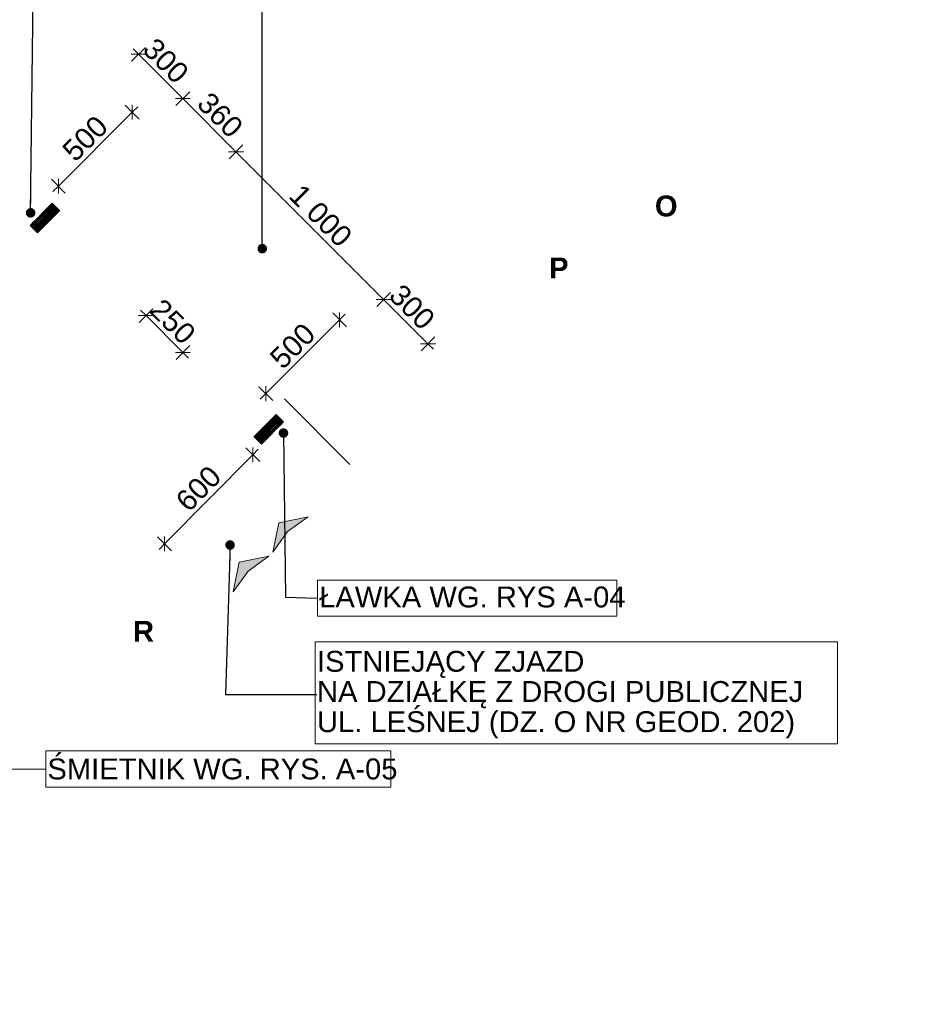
# Model space of a CAD drawing. Header units: millimetres. Extents: x 85983 to 6689246, y 628102 to 1220745.
# Tile 9 of 19: x 2721152 to 2764231, y 776263 to 823402. Entities that reach past the tile are written whole.
import ezdxf
from ezdxf.xclip import XClip

# ---------------------------------------------------------------- set-up
doc = ezdxf.new("R2010")
doc.units = ezdxf.units.MM
doc.header["$MEASUREMENT"] = 0
doc.header["$XCLIPFRAME"] = 0
doc.linetypes.add('Kropki i Kreski', pattern=[670.277762, 352.777767, -176.388884, 0, -141.111112])
for name, color, linetype, lineweight in [('2D - Ogólne_Nr_pióra__21', 7, 'Continuous', 25), ('_MDCP cyfrowa_Nr_pióra__102', 8, 'Continuous', 5), ('Konstrukcja - Belki_Nr_pióra__1', 7, 'Continuous', 13), ('Opisy - Etykiety_Nr_pióra__1', 7, 'Continuous', 13), ('Opisy - Etykiety_Nr_pióra__20', 1, 'Continuous', 13), ('Opisy - Etykiety_Nr_pióra__80', 3, 'Continuous', 13), ('SKMBT_C28023102512110_2_0_Nr_pióra__1', 7, 'Continuous', 13), ('Wymiarowanie - Ogólne_Nr_pióra__1', 7, 'Continuous', 13), ('Wymiarowanie - Ogólne_Nr_pióra__20', 1, 'Continuous', 13)]:
    doc.layers.add(name, color=color, linetype=linetype, lineweight=lineweight)
for name, color, linetype, lineweight, true_color in [('2D - Ogólne_Nr_pióra__82', 7, 'Continuous', 13, 0xaaaaaa), ('Konstrukcja - Belki_Nr_pióra__69', 7, 'Continuous', 13, 0x71cebe), ('Konstrukcja - Belki_Nr_pióra__90', 7, 'Continuous', 13, 0x00bfbf)]:
    doc.layers.add(name, color=color, linetype=linetype, lineweight=lineweight, true_color=true_color)
for name, color, linetype in [('2D - Rysunki i Obrazki', 7, 'Continuous'), ('Konstrukcja - Belki', 7, 'Continuous'), ('Opisy - Etykiety', 7, 'Continuous'), ('Wymiarowanie - Ogólne', 7, 'Continuous')]:
    doc.layers.add(name, color=color, linetype=linetype)
doc.styles.add('STYL_AUTOMATYCZNY_1', font='arial.ttf')
doc.styles.add('STYL_AUTOMATYCZNY_2', font='arial.ttf')
doc.dimstyles.new('STYL_AUTOMATYCZNY__3', dxfattribs={"dimtxt": 0.18, "dimasz": 912, "dimexe": 0.18, "dimexo": 0.0625, "dimgap": 0, "dimtad": 0, "dimtih": 1, "dimtoh": 1, "dimdec": 4, "dimzin": 0, "dimdsep": 46, "dimcen": 0.09, "dimadec": 0, "dimazin": 0, "dimtfac": 1, "dimtdec": 4, "dimtmove": 0, "dimatfit": 3, "dimldrblk": 'ARROWHEAD_11', "dimfxl": 1, "dimtolj": 1, "dimtzin": 0, "dimarcsym": 0})
doc.dimstyles.new('STYL_AUTOMATYCZNY__4', dxfattribs={"dimtxt": 1000, "dimasz": 475, "dimexe": 0.18, "dimexo": 0.0625, "dimgap": 0, "dimtad": 1, "dimdec": 0, "dimlfac": 0.1, "dimzin": 0, "dimdsep": 46, "dimtxsty": 'STYL_AUTOMATYCZNY_1', "dimblk": 'ARROWHEAD_6', "dimblk1": 'ARROWHEAD_6', "dimblk2": 'ARROWHEAD_6', "dimcen": 0.09, "dimse1": 1, "dimse2": 1, "dimclrd": 7, "dimclre": 7, "dimclrt": 1, "dimazin": 0, "dimtfac": 1, "dimtdec": 4, "dimtmove": 2, "dimatfit": 3, "dimfxl": 1, "dimtolj": 1, "dimtzin": 0, "dimarcsym": 0})
doc.dimstyles.new('STYL_AUTOMATYCZNY__5', dxfattribs={"dimtxt": 1000, "dimasz": 475, "dimexe": 0.18, "dimexo": 0.0625, "dimgap": 0, "dimtad": 1, "dimdec": 0, "dimlfac": 0.1, "dimzin": 0, "dimdsep": 46, "dimtxsty": 'STYL_AUTOMATYCZNY_1', "dimblk": 'ARROWHEAD_6', "dimblk1": 'ARROWHEAD_6', "dimblk2": 'ARROWHEAD_6', "dimcen": 0.09, "dimse1": 1, "dimse2": 1, "dimclrd": 7, "dimclre": 7, "dimclrt": 1, "dimazin": 0, "dimtfac": 1, "dimtdec": 4, "dimtmove": 0, "dimatfit": 3, "dimfxl": 1, "dimtolj": 1, "dimtzin": 0, "dimarcsym": 0})
picture_1 = doc.add_image_def('image1.tif', size_in_pixel=(12377, 8750))

# ---------------------------------------------------------------- blocks, each defined once
blk = doc.blocks.new('Rysunek_2_2', base_point=(2516442, 924424))
at = {"layer": 'SKMBT_C28023102512110_2_0_Nr_pióra__1', "color": 7, "lineweight": 13}
image = blk.add_image(picture_1, insert=(2097308, 628102), size_in_units=(838268, 592643), dxfattribs=at)
image.set_boundary_path([(-0.5, -0.5), (12376.5, 8749.5)])
blk = doc.blocks.new('Belka_21_1', base_point=(2721747, 813652))
at = {"layer": 'Konstrukcja - Belki_Nr_pióra__1', "color": 7, "linetype": 'Continuous', "lineweight": 13}
for p, q in [((2721652, 813556), (2721829, 813733)), ((2721829, 813733), (2722182, 813380)), ((2721652, 813556), (2722005, 813203)), ((2722005, 813203), (2722182, 813380))]:
    blk.add_line(p, q, dxfattribs=at)
at = {"layer": 'Konstrukcja - Belki_Nr_pióra__69', "color": 123, "linetype": 'Kropki i Kreski', "lineweight": 13, "true_color": 0x71cebe}
blk.add_line((2721747, 813652), (2722101, 813298), dxfattribs=at)
blk = doc.blocks.new('Belka_22_1', base_point=(2722617, 814522))
at = {"layer": 'Konstrukcja - Belki_Nr_pióra__1', "color": 7, "linetype": 'Continuous', "lineweight": 13}
for p, q in [((2722536, 814440), (2722713, 814617)), ((2722713, 814617), (2723066, 814264)), ((2722536, 814440), (2722889, 814087)), ((2722889, 814087), (2723066, 814264))]:
    blk.add_line(p, q, dxfattribs=at)
at = {"layer": 'Konstrukcja - Belki_Nr_pióra__69', "color": 123, "linetype": 'Kropki i Kreski', "lineweight": 13, "true_color": 0x71cebe}
blk.add_line((2722617, 814522), (2722971, 814168), dxfattribs=at)
blk = doc.blocks.new('Belka_23_1', base_point=(2721683, 813553))
at = {"layer": 'Konstrukcja - Belki', "linetype": 'Continuous', "lineweight": 0, "true_color": 0xffffff}
blk.add_hatch(color=7, dxfattribs=at).paths.add_polyline_path([(2721666, 813570), (2721701, 813535), (2722734, 814568), (2722698, 814603)])
at = {"layer": 'Konstrukcja - Belki_Nr_pióra__90', "color": 132, "linetype": 'Continuous', "lineweight": 13, "true_color": 0x00bfbf}
for p, q in [((2721666, 813570), (2722698, 814603)), ((2721701, 813535), (2722734, 814568))]:
    blk.add_line(p, q, dxfattribs=at)
blk = doc.blocks.new('Belka_24_1', base_point=(2721956, 813280))
at = {"layer": 'Konstrukcja - Belki', "linetype": 'Continuous', "lineweight": 0, "true_color": 0xffffff}
blk.add_hatch(color=7, dxfattribs=at).paths.add_polyline_path([(2721939, 813298), (2721974, 813263), (2723007, 814295), (2722971, 814330)])
at = {"layer": 'Konstrukcja - Belki_Nr_pióra__90', "color": 132, "linetype": 'Continuous', "lineweight": 13, "true_color": 0x00bfbf}
for p, q in [((2721939, 813298), (2722971, 814330)), ((2721974, 813263), (2723007, 814295))]:
    blk.add_line(p, q, dxfattribs=at)
blk = doc.blocks.new('Belka_25_1', base_point=(2722002, 813235))
at = {"layer": 'Konstrukcja - Belki', "linetype": 'Continuous', "lineweight": 0, "true_color": 0xffffff}
blk.add_hatch(color=7, dxfattribs=at).paths.add_polyline_path([(2721984, 813252), (2722020, 813217), (2723052, 814249), (2723017, 814285)])
at = {"layer": 'Konstrukcja - Belki_Nr_pióra__90', "color": 132, "linetype": 'Continuous', "lineweight": 13, "true_color": 0x00bfbf}
for p, q in [((2721984, 813252), (2723017, 814285)), ((2722020, 813217), (2723052, 814249))]:
    blk.add_line(p, q, dxfattribs=at)
blk = doc.blocks.new('Belka_26_1', base_point=(2721911, 813326))
at = {"layer": 'Konstrukcja - Belki', "linetype": 'Continuous', "lineweight": 0, "true_color": 0xffffff}
blk.add_hatch(color=7, dxfattribs=at).paths.add_polyline_path([(2721893, 813343), (2721929, 813308), (2722961, 814340), (2722926, 814376)])
at = {"layer": 'Konstrukcja - Belki_Nr_pióra__90', "color": 132, "linetype": 'Continuous', "lineweight": 13, "true_color": 0x00bfbf}
for p, q in [((2721893, 813343), (2722926, 814376)), ((2721929, 813308), (2722961, 814340))]:
    blk.add_line(p, q, dxfattribs=at)
blk = doc.blocks.new('Belka_27_1', base_point=(2721866, 813371))
at = {"layer": 'Konstrukcja - Belki', "linetype": 'Continuous', "lineweight": 0, "true_color": 0xffffff}
blk.add_hatch(color=7, dxfattribs=at).paths.add_polyline_path([(2721848, 813389), (2721883, 813353), (2722916, 814386), (2722880, 814421)])
at = {"layer": 'Konstrukcja - Belki_Nr_pióra__90', "color": 132, "linetype": 'Continuous', "lineweight": 13, "true_color": 0x00bfbf}
for p, q in [((2721848, 813389), (2722880, 814421)), ((2721883, 813353), (2722916, 814386))]:
    blk.add_line(p, q, dxfattribs=at)
blk = doc.blocks.new('Belka_28_1', base_point=(2721820, 813417))
at = {"layer": 'Konstrukcja - Belki', "linetype": 'Continuous', "lineweight": 0, "true_color": 0xffffff}
blk.add_hatch(color=7, dxfattribs=at).paths.add_polyline_path([(2721802, 813434), (2721838, 813399), (2722870, 814431), (2722835, 814467)])
at = {"layer": 'Konstrukcja - Belki_Nr_pióra__90', "color": 132, "linetype": 'Continuous', "lineweight": 13, "true_color": 0x00bfbf}
for p, q in [((2721802, 813434), (2722835, 814467)), ((2721838, 813399), (2722870, 814431))]:
    blk.add_line(p, q, dxfattribs=at)
blk = doc.blocks.new('Belka_29_1', base_point=(2721775, 813462))
at = {"layer": 'Konstrukcja - Belki', "linetype": 'Continuous', "lineweight": 0, "true_color": 0xffffff}
blk.add_hatch(color=7, dxfattribs=at).paths.add_polyline_path([(2721757, 813480), (2721792, 813444), (2722825, 814477), (2722789, 814512)])
at = {"layer": 'Konstrukcja - Belki_Nr_pióra__90', "color": 132, "linetype": 'Continuous', "lineweight": 13, "true_color": 0x00bfbf}
for p, q in [((2721757, 813480), (2722789, 814512)), ((2721792, 813444), (2722825, 814477))]:
    blk.add_line(p, q, dxfattribs=at)
blk = doc.blocks.new('Belka_30_1', base_point=(2721729, 813507))
at = {"layer": 'Konstrukcja - Belki', "linetype": 'Continuous', "lineweight": 0, "true_color": 0xffffff}
blk.add_hatch(color=7, dxfattribs=at).paths.add_polyline_path([(2721711, 813525), (2721747, 813490), (2722779, 814522), (2722744, 814558)])
at = {"layer": 'Konstrukcja - Belki_Nr_pióra__90', "color": 132, "linetype": 'Continuous', "lineweight": 13, "true_color": 0x00bfbf}
for p, q in [((2721711, 813525), (2722744, 814558)), ((2721747, 813490), (2722779, 814522))]:
    blk.add_line(p, q, dxfattribs=at)
blk = doc.blocks.new('Belka_31_1', base_point=(2732467, 803530))
at = {"layer": 'Konstrukcja - Belki_Nr_pióra__1', "color": 7, "linetype": 'Continuous', "lineweight": 13}
for p, q in [((2732372, 803434), (2732549, 803611)), ((2732372, 803434), (2732726, 803081)), ((2732549, 803611), (2732902, 803257)), ((2732726, 803081), (2732902, 803257))]:
    blk.add_line(p, q, dxfattribs=at)
at = {"layer": 'Konstrukcja - Belki_Nr_pióra__69', "color": 123, "linetype": 'Kropki i Kreski', "lineweight": 13, "true_color": 0x71cebe}
blk.add_line((2732467, 803530), (2732821, 803176), dxfattribs=at)
blk = doc.blocks.new('Belka_32_1', base_point=(2733337, 804399))
at = {"layer": 'Konstrukcja - Belki_Nr_pióra__1', "color": 7, "linetype": 'Continuous', "lineweight": 13}
for p, q in [((2733256, 804318), (2733433, 804495)), ((2733256, 804318), (2733609, 803964)), ((2733433, 804495), (2733786, 804141)), ((2733609, 803964), (2733786, 804141))]:
    blk.add_line(p, q, dxfattribs=at)
at = {"layer": 'Konstrukcja - Belki_Nr_pióra__69', "color": 123, "linetype": 'Kropki i Kreski', "lineweight": 13, "true_color": 0x71cebe}
blk.add_line((2733337, 804399), (2733691, 804046), dxfattribs=at)
blk = doc.blocks.new('Belka_33_1', base_point=(2732403, 803430))
at = {"layer": 'Konstrukcja - Belki', "linetype": 'Continuous', "lineweight": 0, "true_color": 0xffffff}
blk.add_hatch(color=7, dxfattribs=at).paths.add_polyline_path([(2732386, 803448), (2732421, 803413), (2733454, 804445), (2733419, 804481)])
at = {"layer": 'Konstrukcja - Belki_Nr_pióra__90', "color": 132, "linetype": 'Continuous', "lineweight": 13, "true_color": 0x00bfbf}
for p, q in [((2732386, 803448), (2733419, 804481)), ((2732421, 803413), (2733454, 804445))]:
    blk.add_line(p, q, dxfattribs=at)
blk = doc.blocks.new('Belka_34_1', base_point=(2732677, 803158))
at = {"layer": 'Konstrukcja - Belki', "linetype": 'Continuous', "lineweight": 0, "true_color": 0xffffff}
blk.add_hatch(color=7, dxfattribs=at).paths.add_polyline_path([(2732659, 803176), (2732694, 803140), (2733727, 804173), (2733691, 804208)])
at = {"layer": 'Konstrukcja - Belki_Nr_pióra__90', "color": 132, "linetype": 'Continuous', "lineweight": 13, "true_color": 0x00bfbf}
for p, q in [((2732659, 803176), (2733691, 804208)), ((2732694, 803140), (2733727, 804173))]:
    blk.add_line(p, q, dxfattribs=at)
blk = doc.blocks.new('Belka_35_1', base_point=(2732722, 803112))
at = {"layer": 'Konstrukcja - Belki', "linetype": 'Continuous', "lineweight": 0, "true_color": 0xffffff}
blk.add_hatch(color=7, dxfattribs=at).paths.add_polyline_path([(2732704, 803130), (2732740, 803095), (2733772, 804127), (2733737, 804162)])
at = {"layer": 'Konstrukcja - Belki_Nr_pióra__90', "color": 132, "linetype": 'Continuous', "lineweight": 13, "true_color": 0x00bfbf}
for p, q in [((2732704, 803130), (2733737, 804162)), ((2732740, 803095), (2733772, 804127))]:
    blk.add_line(p, q, dxfattribs=at)
blk = doc.blocks.new('Belka_36_1', base_point=(2732631, 803203))
at = {"layer": 'Konstrukcja - Belki', "linetype": 'Continuous', "lineweight": 0, "true_color": 0xffffff}
blk.add_hatch(color=7, dxfattribs=at).paths.add_polyline_path([(2732613, 803221), (2732649, 803186), (2733681, 804218), (2733646, 804253)])
at = {"layer": 'Konstrukcja - Belki_Nr_pióra__90', "color": 132, "linetype": 'Continuous', "lineweight": 13, "true_color": 0x00bfbf}
for p, q in [((2732613, 803221), (2733646, 804253)), ((2732649, 803186), (2733681, 804218))]:
    blk.add_line(p, q, dxfattribs=at)
blk = doc.blocks.new('Belka_37_1', base_point=(2732586, 803249))
at = {"layer": 'Konstrukcja - Belki', "linetype": 'Continuous', "lineweight": 0, "true_color": 0xffffff}
blk.add_hatch(color=7, dxfattribs=at).paths.add_polyline_path([(2732568, 803266), (2732603, 803231), (2733636, 804263), (2733600, 804299)])
at = {"layer": 'Konstrukcja - Belki_Nr_pióra__90', "color": 132, "linetype": 'Continuous', "lineweight": 13, "true_color": 0x00bfbf}
for p, q in [((2732568, 803266), (2733600, 804299)), ((2732603, 803231), (2733636, 804263))]:
    blk.add_line(p, q, dxfattribs=at)
blk = doc.blocks.new('Belka_38_1', base_point=(2732540, 803294))
at = {"layer": 'Konstrukcja - Belki', "linetype": 'Continuous', "lineweight": 0, "true_color": 0xffffff}
blk.add_hatch(color=7, dxfattribs=at).paths.add_polyline_path([(2732523, 803312), (2732558, 803277), (2733590, 804309), (2733555, 804344)])
at = {"layer": 'Konstrukcja - Belki_Nr_pióra__90', "color": 132, "linetype": 'Continuous', "lineweight": 13, "true_color": 0x00bfbf}
for p, q in [((2732523, 803312), (2733555, 804344)), ((2732558, 803277), (2733590, 804309))]:
    blk.add_line(p, q, dxfattribs=at)
blk = doc.blocks.new('Belka_39_1', base_point=(2732495, 803340))
at = {"layer": 'Konstrukcja - Belki', "linetype": 'Continuous', "lineweight": 0, "true_color": 0xffffff}
blk.add_hatch(color=7, dxfattribs=at).paths.add_polyline_path([(2732477, 803357), (2732512, 803322), (2733545, 804354), (2733509, 804390)])
at = {"layer": 'Konstrukcja - Belki_Nr_pióra__90', "color": 132, "linetype": 'Continuous', "lineweight": 13, "true_color": 0x00bfbf}
for p, q in [((2732477, 803357), (2733509, 804390)), ((2732512, 803322), (2733545, 804354))]:
    blk.add_line(p, q, dxfattribs=at)
blk = doc.blocks.new('Belka_40_1', base_point=(2732449, 803385))
at = {"layer": 'Konstrukcja - Belki', "linetype": 'Continuous', "lineweight": 0, "true_color": 0xffffff}
blk.add_hatch(color=7, dxfattribs=at).paths.add_polyline_path([(2732432, 803403), (2732467, 803367), (2733499, 804400), (2733464, 804435)])
at = {"layer": 'Konstrukcja - Belki_Nr_pióra__90', "color": 132, "linetype": 'Continuous', "lineweight": 13, "true_color": 0x00bfbf}
for p, q in [((2732432, 803403), (2733464, 804435)), ((2732467, 803367), (2733499, 804400))]:
    blk.add_line(p, q, dxfattribs=at)
blk = doc.blocks.new('*D62', base_point=(2011325, 0))
at = {"layer": 'Wymiarowanie - Ogólne_Nr_pióra__1', "color": 7, "linetype": 'Continuous', "lineweight": 13}
for p, q in [((2727197, 821745), (2726490, 821745)), ((2726512, 821414), (2727175, 822077)), ((2726578, 822010), (2726843, 821745)), ((2726843, 821745), (2728965, 819624)), ((2728633, 819292), (2729296, 819955)), ((2729318, 819624), (2728611, 819624)), ((2728965, 819624), (2731510, 817078))]:
    blk.add_line(p, q, dxfattribs=at)
at = {"layer": 'Wymiarowanie - Ogólne_Nr_pióra__20', "color": 1, "lineweight": 13, "insert": (2726970, 821901), "char_height": 1000, "attachment_point": 7, "rotation": 315, "style": 'STYL_AUTOMATYCZNY_1'}
blk.add_mtext('\\A1;{\\pql;\\fArial|b0|i0|c238|p0;\\W1.000000;300}', dxfattribs=at)
blk = doc.blocks.new('ARROWHEAD_6')
at = {"color": 0, "linetype": 'Continuous', "lineweight": 0}
for p, q in [((0, 0), (-1, 0)), ((-0.5, -0.5), (0.5, 0.5))]:
    blk.add_line(p, q, dxfattribs=at)
blk = doc.blocks.new('*D63', base_point=(2011325, 0))
at = {"layer": 'Wymiarowanie - Ogólne_Nr_pióra__1', "color": 7, "linetype": 'Continuous', "lineweight": 13}
for p, q in [((2729318, 819624), (2728611, 819624)), ((2728965, 819624), (2731510, 817078)), ((2731179, 816747), (2731842, 817410)), ((2731864, 817078), (2731157, 817078)), ((2731510, 817078), (2738581, 810007))]:
    blk.add_line(p, q, dxfattribs=at)
at = {"layer": 'Wymiarowanie - Ogólne_Nr_pióra__20', "color": 1, "lineweight": 13, "insert": (2729570, 819302), "char_height": 1000, "attachment_point": 7, "rotation": 315, "style": 'STYL_AUTOMATYCZNY_1'}
blk.add_mtext('\\A1;{\\pql;\\fArial|b0|i0|c238|p0;\\W1.000000;360}', dxfattribs=at)
blk = doc.blocks.new('*D64', base_point=(2011325, 0))
at = {"layer": 'Wymiarowanie - Ogólne_Nr_pióra__1', "color": 7, "linetype": 'Continuous', "lineweight": 13}
for p, q in [((2731864, 817078), (2731157, 817078)), ((2731510, 817078), (2738581, 810007)), ((2738250, 809676), (2738913, 810339)), ((2738935, 810007), (2738228, 810007)), ((2738581, 810007), (2740703, 807886))]:
    blk.add_line(p, q, dxfattribs=at)
at = {"layer": 'Wymiarowanie - Ogólne_Nr_pióra__20', "color": 1, "lineweight": 13, "insert": (2733974, 814898), "char_height": 1000, "attachment_point": 7, "rotation": 315, "style": 'STYL_AUTOMATYCZNY_1'}
blk.add_mtext('\\A1;{\\pql;\\fArial|b0|i0|c238|p0;\\W1.000000;1\xa0000}', dxfattribs=at)
blk = doc.blocks.new('*D65', base_point=(2011325, 0))
at = {"layer": 'Wymiarowanie - Ogólne_Nr_pióra__1', "color": 7, "linetype": 'Continuous', "lineweight": 13}
for p, q in [((2738935, 810007), (2738228, 810007)), ((2738581, 810007), (2740703, 807886)), ((2740371, 807554), (2741034, 808217)), ((2740349, 807886), (2741056, 807886)), ((2740703, 807886), (2740968, 807621))]:
    blk.add_line(p, q, dxfattribs=at)
at = {"layer": 'Wymiarowanie - Ogólne_Nr_pióra__20', "color": 1, "lineweight": 13, "insert": (2738760, 810112), "char_height": 1000, "attachment_point": 7, "rotation": 315, "style": 'STYL_AUTOMATYCZNY_1'}
blk.add_mtext('\\A1;{\\pql;\\fArial|b0|i0|c238|p0;\\W1.000000;300}', dxfattribs=at)
blk = doc.blocks.new('*D66', base_point=(2011325, 0))
at = {"layer": 'Wymiarowanie - Ogólne_Nr_pióra__1', "color": 7, "linetype": 'Continuous', "lineweight": 13}
for p, q in [((2726870, 808902), (2727533, 809565)), ((2726936, 809499), (2727202, 809234)), ((2727555, 809234), (2726848, 809234)), ((2727202, 809234), (2728969, 807466)), ((2728638, 807135), (2729301, 807798)), ((2728616, 807466), (2729323, 807466)), ((2728969, 807466), (2729234, 807201))]:
    blk.add_line(p, q, dxfattribs=at)
at = {"layer": 'Wymiarowanie - Ogólne_Nr_pióra__20', "color": 1, "lineweight": 13, "insert": (2727302, 809416), "char_height": 1000, "attachment_point": 7, "rotation": 315, "style": 'STYL_AUTOMATYCZNY_1'}
blk.add_mtext('\\A1;{\\pql;\\fArial|b0|i0|c238|p0;\\W1.000000;250}', dxfattribs=at)
blk = doc.blocks.new('*D67', base_point=(2011325, 0))
at = {"layer": 'Wymiarowanie - Ogólne_Nr_pióra__1', "color": 7, "linetype": 'Continuous', "lineweight": 13}
for p, q in [((2726871, 818639), (2726208, 819302)), ((2726539, 818617), (2726539, 819324)), ((2723004, 815435), (2726539, 818970)), ((2726539, 818970), (2726804, 819236)), ((2723335, 815103), (2722672, 815766)), ((2723004, 815788), (2723004, 815081)), ((2722738, 815170), (2723004, 815435))]:
    blk.add_line(p, q, dxfattribs=at)
at = {"layer": 'Wymiarowanie - Ogólne_Nr_pióra__20', "color": 1, "lineweight": 13, "insert": (2723821, 816535), "char_height": 1000, "attachment_point": 7, "rotation": 45, "style": 'STYL_AUTOMATYCZNY_1'}
blk.add_mtext('\\A1;{\\pql;\\fArial|b0|i0|c238|p0;\\W1.000000;500}', dxfattribs=at)
blk = doc.blocks.new('*D68', base_point=(2011325, 0))
at = {"layer": 'Wymiarowanie - Ogólne_Nr_pióra__1', "color": 7, "linetype": 'Continuous', "lineweight": 13}
for p, q in [((2736474, 808681), (2736474, 809389)), ((2732939, 805499), (2736474, 809035)), ((2736806, 808704), (2736143, 809366)), ((2736474, 809035), (2736740, 809300)), ((2733270, 805168), (2732607, 805831)), ((2732939, 805853), (2732939, 805146)), ((2732674, 805234), (2732939, 805499))]:
    blk.add_line(p, q, dxfattribs=at)
at = {"layer": 'Wymiarowanie - Ogólne_Nr_pióra__20', "color": 1, "lineweight": 13, "insert": (2733756, 806600), "char_height": 1000, "attachment_point": 7, "rotation": 45, "style": 'STYL_AUTOMATYCZNY_1'}
blk.add_mtext('\\A1;{\\pql;\\fArial|b0|i0|c238|p0;\\W1.000000;500}', dxfattribs=at)
blk = doc.blocks.new('*D69', base_point=(2011325, 0))
at = {"layer": 'Wymiarowanie - Ogólne_Nr_pióra__1', "color": 7, "linetype": 'Continuous', "lineweight": 13}
for p, q in [((2732645, 802245), (2731978, 802905)), ((2732313, 802221), (2732310, 802928)), ((2732311, 802575), (2732575, 802841)), ((2728092, 798310), (2732311, 802575)), ((2728425, 797980), (2727758, 798639)), ((2728090, 798663), (2728094, 797956)), ((2727828, 798043), (2728092, 798310))]:
    blk.add_line(p, q, dxfattribs=at)
at = {"layer": 'Wymiarowanie - Ogólne_Nr_pióra__20', "color": 1, "lineweight": 13, "insert": (2729255, 799770), "char_height": 1000, "attachment_point": 7, "rotation": 45.3066, "style": 'STYL_AUTOMATYCZNY_1'}
blk.add_mtext('\\A1;{\\pql;\\fArial|b0|i0|c238|p0;\\W1.000000;600}', dxfattribs=at)
blk = doc.blocks.new('ARROWHEAD_11')
at = {"color": 0, "linetype": 'Continuous', "lineweight": 0}
blk.add_line((0, 0), (-1, 0), dxfattribs=at)
at = {"color": 0, "linetype": 'Continuous', "lineweight": 0, "const_width": 0.25, "flags": 128}
blk.add_lwpolyline([(-0.125, 0, 1), (0.125, 0, 1)], format="xyb", close=True, dxfattribs=at)
blk = doc.blocks.new('Symbol wejścia 27')
at = {"layer": 'Opisy - Etykiety', "linetype": 'Continuous', "lineweight": 0, "true_color": 0x000000}
blk.add_hatch(color=18, dxfattribs=at).paths.add_polyline_path([(0, 0), (1200, 200), (2400, 0), (1200, 800)])
at = {"layer": 'Opisy - Etykiety_Nr_pióra__1', "color": 7, "linetype": 'Continuous', "lineweight": 13}
for p, q in [((0, 0), (1200, 800)), ((2400, 0), (1200, 800)), ((0, 0), (1200, 200)), ((2400, 0), (1200, 200))]:
    blk.add_line(p, q, dxfattribs=at)
blk = doc.blocks.new('Symbol wejścia 27_2')
at = {"layer": 'Opisy - Etykiety_Nr_pióra__80', "linetype": 'Continuous', "lineweight": 13}
blk.add_hatch(color=3, dxfattribs=at).paths.add_polyline_path([(0, 0), (1200, 200), (2400, 0), (1200, 800)])
at = {"layer": 'Opisy - Etykiety_Nr_pióra__80', "color": 3, "linetype": 'Continuous', "lineweight": 13}
for p, q in [((0, 0), (1200, 800)), ((2400, 0), (1200, 800)), ((0, 0), (1200, 200)), ((2400, 0), (1200, 200))]:
    blk.add_line(p, q, dxfattribs=at)

msp = doc.modelspace()

# ---------------------------------------------------------------- linework, layer by layer
at = {"layer": '2D - Ogólne_Nr_pióra__21', "color": 7, "linetype": 'Continuous', "lineweight": 25, "flags": 128}
for points in [[(2722571.139, 814404.983), (2722581.241, 814394.881), (2722743.875, 814557.516), (2722733.774, 814567.617)], [(2722712.561, 814617.115), (2722698.418, 814602.972), (2723051.972, 814249.419), (2723066.114, 814263.561)], [(2722616.596, 814359.526), (2722626.698, 814349.424), (2722792.868, 814515.594), (2722782.766, 814525.696)], [(2722662.053, 814314.069), (2722672.155, 814303.967), (2722838.325, 814470.137), (2722828.223, 814480.239)], [(2722707.51, 814268.612), (2722717.611, 814258.51), (2722883.781, 814424.681), (2722873.68, 814434.782)], [(2722752.967, 814223.155), (2722763.068, 814213.054), (2722929.238, 814379.224), (2722919.137, 814389.325)], [(2722798.424, 814177.698), (2722808.525, 814167.597), (2722974.695, 814333.767), (2722964.594, 814343.868)], [(2722843.88, 814132.241), (2722853.982, 814122.14), (2723020.152, 814288.31), (2723010.051, 814298.411)], [(2721701.016, 813534.859), (2721711.117, 813524.758), (2721874.134, 813687.774), (2721864.032, 813697.876)], [(2721746.473, 813489.402), (2721756.574, 813479.301), (2721919.591, 813642.317), (2721909.489, 813652.419)], [(2721665.66, 813570.214), (2721651.911, 813556.465), (2722005.464, 813202.911), (2722019.214, 813216.661)], [(2721791.93, 813443.945), (2721802.031, 813433.844), (2721965.048, 813596.861), (2721954.946, 813606.962)], [(2721837.386, 813398.489), (2721847.488, 813388.387), (2722010.505, 813551.404), (2722000.403, 813561.505)], [(2721883.225, 813353.414), (2721893.327, 813343.312), (2722055.961, 813505.947), (2722045.86, 813516.048)], [(2721928.682, 813307.957), (2721938.784, 813297.855), (2722101.418, 813460.49), (2722091.317, 813470.591)], [(2721973.757, 813262.118), (2721983.859, 813252.016), (2722146.875, 813415.033), (2722136.774, 813425.135)], [(2733291.268, 804282.686), (2733301.369, 804272.585), (2733464.004, 804435.219), (2733453.902, 804445.321)], [(2733336.725, 804237.229), (2733346.826, 804227.128), (2733512.996, 804393.298), (2733502.895, 804403.399)], [(2733382.182, 804191.772), (2733392.283, 804181.671), (2733558.453, 804347.841), (2733548.352, 804357.942)], [(2733432.689, 804494.818), (2733418.547, 804480.676), (2733772.101, 804127.123), (2733786.243, 804141.265)], [(2733427.639, 804146.315), (2733437.74, 804136.214), (2733603.91, 804302.384), (2733593.809, 804312.486)], [(2733473.095, 804100.859), (2733483.197, 804090.757), (2733649.367, 804256.927), (2733639.265, 804267.029)], [(2733518.552, 804055.402), (2733528.654, 804045.3), (2733694.824, 804211.47), (2733684.722, 804221.572)], [(2733564.009, 804009.945), (2733574.111, 803999.843), (2733740.281, 804166.013), (2733730.179, 804176.115)], [(2732385.789, 803447.918), (2732372.039, 803434.168), (2732725.593, 803080.615), (2732739.343, 803094.365)], [(2732421.144, 803412.563), (2732431.246, 803402.461), (2732594.263, 803565.478), (2732584.161, 803575.579)], [(2732466.601, 803367.106), (2732476.703, 803357.004), (2732639.72, 803520.021), (2732629.618, 803530.122)], [(2732512.058, 803321.649), (2732522.16, 803311.547), (2732685.176, 803474.564), (2732675.075, 803484.666)], [(2732557.515, 803276.192), (2732567.617, 803266.09), (2732730.633, 803429.107), (2732720.532, 803439.209)], [(2732603.354, 803231.117), (2732613.456, 803221.016), (2732776.09, 803383.65), (2732765.989, 803393.752)], [(2732648.811, 803185.66), (2732658.912, 803175.559), (2732821.547, 803338.193), (2732811.445, 803348.295)], [(2732693.886, 803139.821), (2732703.987, 803129.72), (2732867.004, 803292.737), (2732856.902, 803302.838)]]:
    msp.add_lwpolyline(points, close=True, dxfattribs=at)
at = {"layer": '2D - Ogólne_Nr_pióra__82', "color": 253, "linetype": 'Continuous', "lineweight": 13, "true_color": 0xaaaaaa, "flags": 128}
for points in [[(2721665.66, 813570.214), (2722698.418, 814602.972), (2722733.774, 814567.617), (2721701.016, 813534.859)], [(2721711.499, 813525.14), (2722743.875, 814557.516), (2722779.231, 814522.16), (2721746.855, 813489.784)], [(2721756.956, 813479.683), (2722789.332, 814512.059), (2722824.688, 814476.703), (2721792.312, 813444.328)], [(2721802.413, 813434.226), (2722834.789, 814466.602), (2722870.144, 814431.247), (2721837.769, 813398.871)], [(2721847.87, 813388.769), (2722880.246, 814421.145), (2722915.601, 814385.79), (2721883.225, 813353.414)], [(2721893.327, 813343.312), (2722925.703, 814375.688), (2722961.058, 814340.333), (2721928.682, 813307.957)], [(2721938.784, 813297.855), (2722971.16, 814330.231), (2723006.515, 814294.876), (2721974.139, 813262.5)], [(2721984.241, 813252.399), (2723016.617, 814284.774), (2723051.972, 814249.419), (2722019.596, 813217.043)], [(2732385.789, 803447.918), (2733418.547, 804480.676), (2733453.902, 804445.321), (2732421.144, 803412.563)], [(2732431.628, 803402.843), (2733464.004, 804435.219), (2733499.359, 804399.864), (2732466.983, 803367.488)], [(2732477.085, 803357.386), (2733509.461, 804389.762), (2733544.816, 804354.407), (2732512.44, 803322.031)], [(2732522.542, 803311.929), (2733554.918, 804344.305), (2733590.273, 804308.95), (2732557.897, 803276.574)], [(2732567.999, 803266.473), (2733600.375, 804298.848), (2733635.73, 804263.493), (2732603.354, 803231.117)], [(2732613.456, 803221.016), (2733645.831, 804253.392), (2733681.187, 804218.036), (2732648.811, 803185.66)], [(2732658.912, 803175.559), (2733691.288, 804207.935), (2733726.644, 804172.579), (2732694.268, 803140.204)], [(2732704.369, 803130.102), (2733736.745, 804162.478), (2733772.101, 804127.123), (2732739.725, 803094.747)]]:
    msp.add_lwpolyline(points, close=True, dxfattribs=at)
at = {"layer": '_MDCP cyfrowa_Nr_pióra__102', "color": 8, "linetype": 'Continuous', "lineweight": 5}
msp.add_line((2733825.366, 805251.145), (2736965.318, 802111.193), dxfattribs=at)

# ---------------------------------------------------------------- block references
at = {"layer": '2D - Rysunki i Obrazki', "color": 151, "linetype": 'Continuous', "lineweight": 13, "true_color": 0x80c2ff}
ref = msp.add_blockref('Rysunek_2_2', (2516442.217, 924423.537), dxfattribs=at)
XClip(ref).set_block_clipping_path([(2097308.1732002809, 628101.9790052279), (2935576.2603690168, 1220745.0959693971)])
at = {"layer": 'Konstrukcja - Belki', "color": 132, "lineweight": 13, "true_color": 0x00bfbf}
for name, p in [('Belka_23_1', (2721683.338, 813552.537)), ('Belka_30_1', (2721729.177, 813507.462)), ('Belka_29_1', (2721774.634, 813462.005)), ('Belka_28_1', (2721820.091, 813416.548)), ('Belka_27_1', (2721865.548, 813371.091)), ('Belka_26_1', (2721911.005, 813325.635)), ('Belka_24_1', (2721956.461, 813280.178)), ('Belka_25_1', (2722001.918, 813234.721)), ('Belka_33_1', (2732403.467, 803430.24)), ('Belka_40_1', (2732449.306, 803385.166)), ('Belka_39_1', (2732494.763, 803339.709)), ('Belka_38_1', (2732540.22, 803294.252)), ('Belka_37_1', (2732585.676, 803248.795)), ('Belka_36_1', (2732631.133, 803203.338)), ('Belka_34_1', (2732676.59, 803157.881)), ('Belka_35_1', (2732722.047, 803112.424))]:
    msp.add_blockref(name, p, dxfattribs=at)
at = {"layer": 'Konstrukcja - Belki', "color": 7, "lineweight": 13}
for name, p in [('Belka_22_1', (2722617.101, 814521.655)), ('Belka_21_1', (2721747.37, 813651.924)), ('Belka_32_1', (2733337.23, 804399.359)), ('Belka_31_1', (2732467.499, 803529.627))]:
    msp.add_blockref(name, p, dxfattribs=at)
at = {"layer": 'Opisy - Etykiety', "color": 104, "linetype": 'Continuous', "lineweight": 13, "true_color": 0x029e21, "zscale": 1000, "rotation": 45.00000000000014}
for name, p in [('Symbol wejścia 27', (2733273.258, 797904.53)), ('Symbol wejścia 27_2', (2731381.689, 796012.961))]:
    msp.add_blockref(name, p, dxfattribs=at)

# ---------------------------------------------------------------- texts
at = {"layer": 'Opisy - Etykiety_Nr_pióra__20', "color": 1, "linetype": 'Continuous', "lineweight": 13, "char_height": 1000, "attachment_point": 4, "style": 'STYL_AUTOMATYCZNY_2'}
for s, insert in [('\\A1;{\\pql;\\fArial|b1|i0|c238|p0;\\W1.000000;O}', (2751569.584, 814476.807)), ('\\A1;{\\pql;\\fArial|b1|i0|c238|p0;\\W1.000000;P}', (2746501.188, 811516.36)), ('\\A1;{\\pql;\\fArial|b1|i0|c238|p0;\\W1.000000;R}', (2726576.841, 794118.541))]:
    msp.add_mtext(s, dxfattribs=dict(at, insert=insert))

# ---------------------------------------------------------------- dimensions: what is measured, and where the dimension line sits
at = {"layer": 'Wymiarowanie - Ogólne', "color": 7, "linetype": 'Continuous', "lineweight": 13}
for base, p1, p2, angle, dimstyle, picture, middle, turn in [((2728964.812, 819623.895), (2726792.833, 821694.557), (2727425.192, 818084.275), 315, 'STYL_AUTOMATYCZNY__4', '*D62', (2728104.69, 821473.966), 315), ((2731510.396, 817078.31), (2727425.192, 818084.275), (2729970.777, 815538.691), 315, 'STYL_AUTOMATYCZNY__5', '*D63', (2730704.28, 818874.376), 315), ((2726539.096, 818970.372), (2723889.659, 814548.742), (2727425.192, 818084.275), 45, 'STYL_AUTOMATYCZNY__5', '*D67', (2724248.056, 817669.281), 45), ((2738581.464, 810007.242), (2729970.777, 815538.691), (2737041.845, 808467.623), 315, 'STYL_AUTOMATYCZNY__5', '*D64', (2735512.009, 814066.647), 315), ((2740702.784, 807885.922), (2737041.845, 808467.623), (2736972.429, 804155.567), 315, 'STYL_AUTOMATYCZNY__4', '*D65', (2739893.957, 809684.698), 315), ((2728969.296, 807466.143), (2728203.01, 810235.39), (2729970.777, 808467.623), 315, 'STYL_AUTOMATYCZNY__4', '*D66', (2728436.157, 808989.231), 315), ((2736474.457, 809035.01), (2733506.311, 804932.089), (2737041.845, 808467.623), 45, 'STYL_AUTOMATYCZNY__5', '*D68', (2734183.417, 807733.92), 45), ((2732311.465, 802574.916), (2729617.252, 796800.39), (2733859.864, 801043.002), 45.3066294, 'STYL_AUTOMATYCZNY__5', '*D69', (2729675.809, 800906.188), 45.3066294)]:
    dim = msp.add_linear_dim(base=base, p1=p1, p2=p2, angle=angle, dimstyle=dimstyle, dxfattribs=at)
    dim.commit()
    dim.dimension.update_dxf_attribs({"geometry": picture, "text_midpoint": middle, "dimtype": 160, "text_rotation": turn})

# ---------------------------------------------------------------- leaders
at = {"layer": 'Opisy - Etykiety_Nr_pióra__1', "color": 7, "linetype": 'Continuous', "lineweight": 13, "annotation_type": 0, "has_hookline": 1, "hookline_direction": 0}
for points, text_width in [([(2721673.903, 814156.306), (2721965.116, 837628.515), (2724060.421, 837579.743)], 14594), ([(2732767.862, 812440.195), (2732767.862, 825677.802), (2745401.174, 825629.028)], 17635)]:
    msp.add_leader(points, dimstyle='STYL_AUTOMATYCZNY__3', dxfattribs=dict(at, text_width=text_width))

# ---------------------------------------------------------------- next in the draw order: wipeouts: each hides what was drawn before it
at = {"color": 7, "linetype": 'Continuous', "lineweight": 13, "ltscale": 14271271.28755396}
msp.add_wipeout([(2735412.55, 794842.193), (2749748.939, 794842.193), (2749748.939, 796573.623), (2735412.55, 796573.623)], dxfattribs=at).dxf.layer = 'Opisy - Etykiety_Nr_pióra__1'
at = {"color": 7, "linetype": 'Continuous', "lineweight": 13, "ltscale": 14201591.20958896}
msp.add_wipeout([(2722397.313, 786666.007), (2738916.725, 786666.007), (2738916.725, 788397.439), (2722397.313, 788397.439)], dxfattribs=at).dxf.layer = 'Opisy - Etykiety_Nr_pióra__1'

# ---------------------------------------------------------------- next in the draw order: linework, layer by layer
at = {"layer": 'Opisy - Etykiety_Nr_pióra__1', "color": 7, "linetype": 'Continuous', "lineweight": 13, "flags": 128}
for points in [[(2735412.55, 794842.193), (2749748.939, 794842.193), (2749748.939, 796573.623), (2735412.55, 796573.623), (2735412.55, 794842.193)], [(2722397.313, 786666.007), (2738916.725, 786666.007), (2738916.725, 788397.439), (2722397.313, 788397.439), (2722397.313, 786666.007)]]:
    msp.add_lwpolyline(points, close=True, dxfattribs=at)

# ---------------------------------------------------------------- next in the draw order: texts
at = {"layer": 'Opisy - Etykiety_Nr_pióra__1', "color": 7, "linetype": 'Continuous', "lineweight": 13, "char_height": 1000, "attachment_point": 4, "style": 'STYL_AUTOMATYCZNY_1'}
for s, insert in [('\\A1;{\\pql;\\fArial|b0|i0|c238|p0;\\W1.000000;Ł\\fArial|b0|i0|c238|p0;\\W1.000000;AWKA WG. RYS A-04}', (2735492.55, 795756.681)), ('\\A1;{\\pql;\\fArial|b0|i0|c238|p0;\\W1.000000;Ś\\fArial|b0|i0|c238|p0;\\W1.000000;MIETNIK WG. RYS. A-05}', (2722477.313, 787523.799))]:
    msp.add_mtext(s, dxfattribs=dict(at, insert=insert))

# ---------------------------------------------------------------- next in the draw order: leaders
at = {"layer": 'Opisy - Etykiety_Nr_pióra__1', "color": 7, "linetype": 'Continuous', "lineweight": 13, "annotation_type": 0, "has_hookline": 1, "hookline_direction": 0}
for points, text_width in [([(2719680.516, 810655.716), (2720010.794, 787523.799), (2722397.313, 787531.723)], 16635), ([(2733781.988, 803611.637), (2733880.252, 795756.681), (2735412.55, 795707.908)], 14594)]:
    msp.add_leader(points, dimstyle='STYL_AUTOMATYCZNY__3', dxfattribs=dict(at, text_width=text_width))

# ---------------------------------------------------------------- next in the draw order: wipeouts: each hides what was drawn before it
at = {"color": 7, "linetype": 'Continuous', "lineweight": 13, "ltscale": 14284548.64725522}
msp.add_wipeout([(2735307.92, 788737.681), (2760315.445, 788737.681), (2760315.445, 793611.971), (2735307.92, 793611.971)], dxfattribs=at).dxf.layer = 'Opisy - Etykiety_Nr_pióra__1'

# ---------------------------------------------------------------- next in the draw order: linework, layer by layer
at = {"layer": 'Opisy - Etykiety_Nr_pióra__1', "color": 7, "linetype": 'Continuous', "lineweight": 13, "flags": 128}
msp.add_lwpolyline([(2735307.92, 788737.681), (2760315.445, 788737.681), (2760315.445, 793611.971), (2735307.92, 793611.971), (2735307.92, 788737.681)], close=True, dxfattribs=at)

# ---------------------------------------------------------------- next in the draw order: texts
at = {"layer": 'Opisy - Etykiety_Nr_pióra__1', "color": 7, "linetype": 'Continuous', "lineweight": 13, "insert": (2735387.92, 791087.663), "char_height": 1000, "width": 24847.5256, "attachment_point": 4, "line_spacing_factor": 0.867063, "style": 'STYL_AUTOMATYCZNY_1'}
msp.add_mtext('\\A1;{\\pql;\\fArial|b0|i0|c238|p0;\\W1.000000;ISTNIEJĄCY ZJAZD \\P\\pql;\\fArial|b0|i0|c238|p0;\\W1.000000;NA DZIAŁKĘ Z DROGI PUBLICZNEJ UL. \\fArial|b0|i0|c238|p0;\\W1.000000;LEŚNEJ (DZ. O NR GEOD. 202)}', dxfattribs=at)

# ---------------------------------------------------------------- next in the draw order: leaders
at = {"layer": 'Opisy - Etykiety_Nr_pióra__1', "color": 7, "linetype": 'Continuous', "lineweight": 13, "annotation_type": 0, "has_hookline": 1, "hookline_direction": 0, "text_width": 23056}
msp.add_leader([(2731226.535, 798251.92), (2731000.181, 791087.663), (2735387.92, 791087.663)], dimstyle='STYL_AUTOMATYCZNY__3', dxfattribs=at)

doc.saveas('drawing.dxf')
